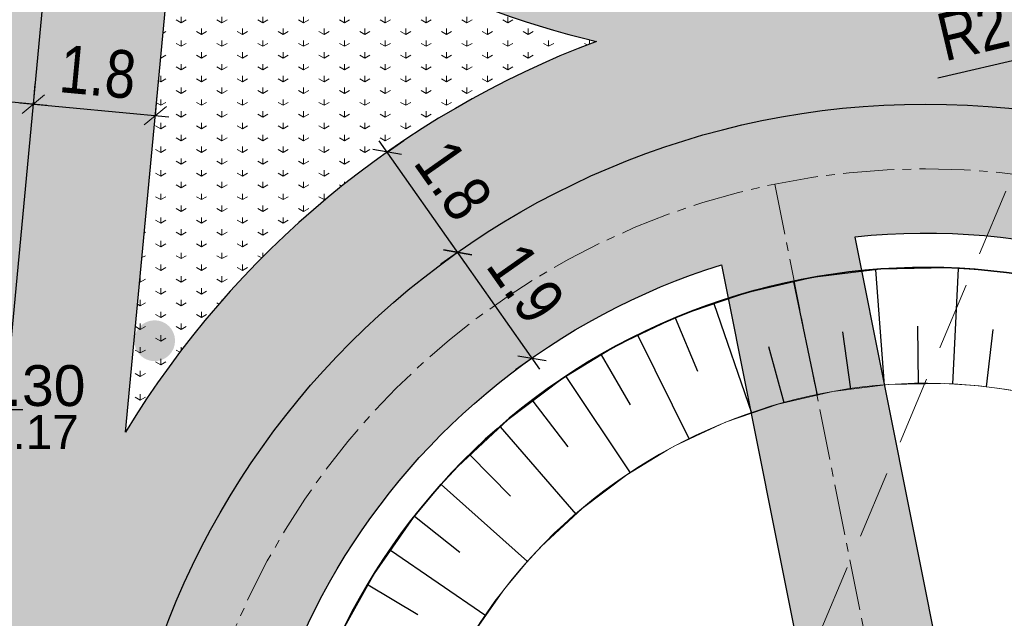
# Model space of a CAD drawing. Header units: metres. Extents: x 0 to 5465380, y 0 to 5925815.
# Tile 90 of 141: x 5463945 to 5463959, y 5925520 to 5925529. Entities that reach past the tile are written whole.
import ezdxf

# ---------------------------------------------------------------- set-up
doc = ezdxf.new("R2010")
doc.units = ezdxf.units.M
doc.linetypes.add('CENTER2', pattern=[1.125, 0.75, -0.125, 0.125, -0.125])
doc.linetypes.add('PRZER2-1', pattern=[3, 2, -1])
for name, color, linetype, lineweight in [('$DR - obrzeże 8x30', 34, 'Continuous', 30), ('$DR - osie ścieżek', 7, 'CENTER2', 15), ('$DR - spadki nawierzchni', 250, 'Continuous', 0), ('$DR - wyp. chodnik', 44, 'Continuous', 5), ('$DR - zał. arch.', 7, 'Continuous', 13), ('$DR - zał. mapa', 250, 'Continuous', 0), ('0_Nr_Pióra__162', 62, 'Continuous', 18), ('0_Nr_Pióra__205', 150, 'Continuous', 200)]:
    doc.layers.add(name, color=color, linetype=linetype, lineweight=lineweight)
for name, color, linetype in [('$DR - wymiary', 7, 'Continuous'), ('AecObjExplode_rys 1_Vport_D5A', 7, 'Continuous'), ('AecObjExplode_rys 3_Vport_DDD', 7, 'Continuous'), ('AecObjExplode_rys 4_Vport_E22', 7, 'Continuous'), ('C-DROGI-KORYTARZE', 7, 'Continuous'), ('C-DROGI-SYTUACJA-ETYKIETY', 7, 'Continuous'), ('C-DZIALKI', 5, 'Continuous')]:
    doc.layers.add(name, color=color, linetype=linetype)
doc.layers.add('CC_Zakrzewienie', color=7, linetype='PRZER2-1', lineweight=18, true_color=0x0a0909)
doc.styles.add('ARIAL 2', font='ARIALN.TTF')
doc.styles.get("Standard").update_dxf_attribs({"font": 'arial.ttf'})
doc.dimstyles.new('LINIOWY', dxfattribs={"dimtxt": 0.7, "dimasz": 0.3, "dimexe": 0.3, "dimexo": 0, "dimgap": 0.2, "dimtad": 1, "dimzin": 9, "dimdsep": 46, "dimtxsty": 'ARIAL 2', "dimblk": 'OBLIQUE', "dimcen": 0, "dimdle": 0.2, "dimclrd": 7, "dimclre": 7, "dimclrt": 1, "dimadec": 0, "dimazin": 0, "dimtfac": 1, "dimtofl": 0, "dimtmove": 1, "dimatfit": 3, "dimldrblk": 'OBLIQUE', "dimfxl": 0.3, "dimfxlon": 1, "dimtolj": 1, "dimtzin": 1, "dimarcsym": 0})
doc.dimstyles.new('LINIOWY$4', dxfattribs={"dimtxt": 0.7, "dimasz": 0.3, "dimexe": 0.3, "dimexo": 0, "dimgap": 0.2, "dimtad": 1, "dimzin": 9, "dimdsep": 46, "dimtxsty": 'ARIAL 2', "dimblk1": 'OBLIQUE', "dimsah": 1, "dimcen": 0, "dimdle": 0.2, "dimclrd": 7, "dimclre": 7, "dimclrt": 1, "dimadec": 0, "dimazin": 0, "dimtfac": 1, "dimtofl": 0, "dimtmove": 1, "dimatfit": 3, "dimldrblk": 'OBLIQUE', "dimfxl": 0.3, "dimfxlon": 1, "dimtolj": 1, "dimtzin": 1, "dimarcsym": 0})
pattern_1 = [(37.5, (500, 0), (-0.01600031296, 0.48941323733), [0, -0.38608, 0, -0.4318, 0, -0.41275]), (7.5, (500, 0), (0.44952328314, 0.71682510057), [0, -0.20828, 0, -0.34798, 0, -0.13335]), (327.5, (499.6876, 0), (0.790992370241, 0.001437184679), [0, -0.127, 0, -0.4572, 0, -0.5969]), (317.5, (499.6876, 0), (0.76355645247, 0.22292932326), [0, -0.0635, 0, -0.29972, 0, -0.3429])]

# ---------------------------------------------------------------- blocks, each defined once
blk = doc.blocks.new('GK.6640.1913.2022 szara')
at = {"layer": 'CC_Zakrzewienie', "color": 252, "ltscale": 0.5}
blk.add_lwpolyline([(5463977.65, 5925569.937), (5463958.717, 5925565.368), (5463950.876, 5925547.321), (5463930.646, 5925543.783), (5463929.241, 5925503.739), (5463946.136, 5925495.218)], close=True, dxfattribs=at)
blk = doc.blocks.new('świetlica_bezrzecze_PB_PZT oczyszczony')
at = {"layer": '0_Nr_Pióra__162', "linetype": 'Continuous'}
h = blk.add_hatch(dxfattribs=at)
h.set_pattern_fill('TRAWA__2_', color=256, style=0, pattern_type=2)
h.set_pattern_definition([(90, (5464021.3307, 5925651.47357), (-0.6, 0), [0.0866025, -0.2598076]), (90, (5464021.6307, 5925651.6468), (-0.6, 0), [0.0866025, -0.2598076]), (30, (5464021.3307, 5925651.47357), (-0.3, 0.5196152), [0.0866025, -0.2598076]), (30, (5464021.3307, 5925651.82), (-0.3, 0.5196152), [0.0866025, -0.2598076]), (150, (5464021.3307, 5925651.47357), (0.3, 0.5196152), [0.0866025, -0.2598076]), (150, (5464021.3307, 5925651.82), (0.3, 0.5196152), [0.0866025, -0.2598076])])
h.paths.add_polyline_path([(5463947.256, 5925531.949), (5463946.415, 5925523.006, -0.168021), (5463953.333, 5925528.744, -0.126926)], flags=0)
at = {"layer": '0_Nr_Pióra__205', "linetype": 'Continuous'}
blk.add_hatch(color=256, dxfattribs=at).paths.add_polyline_path([(5463946.542, 5925524.348, 1), (5463947.142, 5925524.348, 1)], flags=0)
blk = doc.blocks.new('_OBLIQUE')
at = {"color": 0, "linetype": 'ByBlock'}
blk.add_line((-0.5, -0.5), (0.5, 0.5), dxfattribs=at)
blk = doc.blocks.new('*D19')
at = {"layer": '$DR - spadki nawierzchni', "color": 7, "lineweight": -2, "transparency": 16777216}
for p, q in [((5463943.068, 5925528.001), (5463943.097, 5925528.308)), ((5463945.06, 5925527.814), (5463945.088, 5925528.121)), ((5463945.259, 5925527.803), (5463942.87, 5925528.028))]:
    blk.add_line(p, q, dxfattribs=at)
at = {"layer": 'Defpoints', "color": 0, "transparency": 16777216}
for p in [(5463943.068, 5925528.001), (5463943.069, 5925528.009), (5463945.06, 5925527.814)]:
    blk.add_point(p, dxfattribs=at)
at = {"layer": '$DR - spadki nawierzchni', "color": 7, "lineweight": -2, "transparency": 16777216, "xscale": 0.3, "yscale": 0.3, "zscale": 0.3}
for p, rotation in [((5463943.069, 5925528.009), 174.6285203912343), ((5463945.06, 5925527.822), 354.6285203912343)]:
    blk.add_blockref('_OBLIQUE', p, dxfattribs=dict(at, rotation=rotation))
at = {"layer": '$DR - spadki nawierzchni', "color": 1, "transparency": 16777216, "insert": (5463944.116, 5925528.464), "char_height": 0.7, "attachment_point": 5, "rotation": 354.6285, "style": 'ARIAL 2'}
blk.add_mtext('\\A1;2', dxfattribs=at)
blk = doc.blocks.new('*D20')
at = {"layer": '$DR - spadki nawierzchni', "color": 7, "lineweight": -2, "transparency": 16777216}
for p, q in [((5463945.06, 5925527.814), (5463945.088, 5925528.121)), ((5463944.861, 5925527.841), (5463947.051, 5925527.635)), ((5463946.852, 5925527.653), (5463946.88, 5925527.952))]:
    blk.add_line(p, q, dxfattribs=at)
at = {"layer": 'Defpoints', "color": 0, "transparency": 16777216}
for p in [(5463945.06, 5925527.814), (5463946.852, 5925527.653), (5463946.852, 5925527.653)]:
    blk.add_point(p, dxfattribs=at)
at = {"layer": '$DR - spadki nawierzchni', "color": 7, "lineweight": -2, "transparency": 16777216, "xscale": 0.3, "yscale": 0.3, "zscale": 0.3}
for p, rotation in [((5463945.06, 5925527.822), 174.6285203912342), ((5463946.852, 5925527.653), 354.6285203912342)]:
    blk.add_blockref('_OBLIQUE', p, dxfattribs=dict(at, rotation=rotation))
at = {"layer": '$DR - spadki nawierzchni', "color": 1, "transparency": 16777216, "insert": (5463946.008, 5925528.293), "char_height": 0.7, "attachment_point": 5, "rotation": 354.6285, "style": 'ARIAL 2'}
blk.add_mtext('\\A1;1.8', dxfattribs=at)
blk = doc.blocks.new('*D41')
at = {"layer": '$DR - wymiary', "color": 7, "lineweight": -2, "transparency": 16777216}
for p, q in [((5463952.502, 5925523.929), (5463951.179, 5925525.81)), ((5463951.294, 5925525.646), (5463951.049, 5925525.474)), ((5463952.387, 5925524.092), (5463952.142, 5925523.92))]:
    blk.add_line(p, q, dxfattribs=at)
at = {"layer": 'Defpoints', "color": 0, "transparency": 16777216}
for p in [(5463951.294, 5925525.646), (5463951.294, 5925525.646), (5463952.387, 5925524.092)]:
    blk.add_point(p, dxfattribs=at)
at = {"layer": '$DR - wymiary', "color": 7, "lineweight": -2, "transparency": 16777216, "xscale": 0.3, "yscale": 0.3, "zscale": 0.3}
for p, rotation in [((5463951.294, 5925525.646), 125.1278722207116), ((5463952.387, 5925524.092), 305.1278722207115)]:
    blk.add_blockref('_OBLIQUE', p, dxfattribs=dict(at, rotation=rotation))
at = {"layer": '$DR - wymiary', "color": 1, "transparency": 16777216, "insert": (5463952.297, 5925525.19), "char_height": 0.7, "attachment_point": 5, "rotation": 305.1279, "style": 'ARIAL 2'}
blk.add_mtext('\\A1;1.9', dxfattribs=at)
blk = doc.blocks.new('*D42')
at = {"layer": '$DR - wymiary', "color": 7, "lineweight": -2, "transparency": 16777216}
for p, q in [((5463951.409, 5925525.483), (5463950.143, 5925527.282)), ((5463950.258, 5925527.118), (5463950.504, 5925527.291)), ((5463951.294, 5925525.646), (5463951.049, 5925525.474))]:
    blk.add_line(p, q, dxfattribs=at)
at = {"layer": 'Defpoints', "color": 0, "transparency": 16777216}
for p in [(5463950.258, 5925527.118), (5463950.258, 5925527.118), (5463951.294, 5925525.646)]:
    blk.add_point(p, dxfattribs=at)
at = {"layer": '$DR - wymiary', "color": 7, "lineweight": -2, "transparency": 16777216, "xscale": 0.3, "yscale": 0.3, "zscale": 0.3}
for p, rotation in [((5463950.258, 5925527.118), 125.1278722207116), ((5463951.294, 5925525.646), 305.1278722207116)]:
    blk.add_blockref('_OBLIQUE', p, dxfattribs=dict(at, rotation=rotation))
at = {"layer": '$DR - wymiary', "color": 1, "transparency": 16777216, "insert": (5463951.232, 5925526.703), "char_height": 0.7, "attachment_point": 5, "rotation": 305.1279, "style": 'ARIAL 2'}
blk.add_mtext('\\A1;1.8', dxfattribs=at)
blk = doc.blocks.new('*D121')
at = {"layer": '$DR - wymiary', "color": 7, "lineweight": -2, "transparency": 16777216}
blk.add_line((5463958.35, 5925528.207), (5463960.588, 5925528.734), dxfattribs=at)
at = {"layer": '$DR - wymiary', "color": 7, "transparency": 16777216}
blk.add_solid([(5463960.576, 5925528.783), (5463960.599, 5925528.686), (5463960.88, 5925528.803)], dxfattribs=at)
at = {"layer": 'Defpoints', "color": 0, "transparency": 16777216}
for p in [(5463963.313, 5925529.377), (5463960.88, 5925528.803)]:
    blk.add_point(p, dxfattribs=at)
at = {"layer": '$DR - wymiary', "color": 1, "transparency": 16777216, "insert": (5463959.195, 5925528.979), "char_height": 0.7, "attachment_point": 5, "rotation": 13.2623, "style": 'ARIAL 2'}
blk.add_mtext('\\A1;R2.5', dxfattribs=at)
blk = doc.blocks.new('*D135')
at = {"layer": '$DR - wymiary', "color": 7, "lineweight": -2, "transparency": 16777216}
for p, q in [((5463954.935, 5925543.267), (5463950.079, 5925543.267)), ((5463955.535, 5925542.11), (5463954.935, 5925543.267)), ((5463956.528, 5925542.11), (5463955.535, 5925542.11))]:
    blk.add_line(p, q, dxfattribs=at)
at = {"layer": 'Defpoints', "color": 0, "transparency": 16777216}
for p in [(5463954.335, 5925543.267), (5463956.528, 5925542.11), (0, 0)]:
    blk.add_point(p, dxfattribs=at)
at = {"layer": '$DR - wymiary', "color": 1, "transparency": 16777216, "insert": (5463952.107, 5925543.825), "char_height": 0.7, "attachment_point": 5, "style": 'ARIAL 2'}
blk.add_mtext('\\A1;5925542.11', dxfattribs=at)
blk = doc.blocks.new('*D136')
at = {"layer": '$DR - wymiary', "color": 7, "lineweight": -2, "transparency": 16777216}
blk.add_line((5463956.528, 5925542.11), (5463956.528, 5925536.093), dxfattribs=at)
at = {"layer": 'Defpoints', "color": 0, "transparency": 16777216}
for p in [(5463956.528, 5925542.11), (5463956.528, 5925540.459), (0, 0)]:
    blk.add_point(p, dxfattribs=at)
at = {"layer": '$DR - wymiary', "color": 1, "transparency": 16777216, "insert": (5463955.971, 5925538.176), "char_height": 0.7, "attachment_point": 5, "rotation": 90, "style": 'ARIAL 2'}
blk.add_mtext('\\A1;5463956.53', dxfattribs=at)
blk = doc.blocks.new('*D137')
at = {"layer": '$DR - wymiary', "color": 7, "lineweight": -2, "transparency": 16777216}
blk.add_line((5463958.724, 5925585.382), (5463964.93, 5925585.382), dxfattribs=at)
at = {"layer": 'Defpoints', "color": 0, "transparency": 16777216}
for p in [(5463958.724, 5925585.382), (5463960.561, 5925585.382), (0, 0)]:
    blk.add_point(p, dxfattribs=at)
at = {"layer": '$DR - wymiary', "color": 1, "transparency": 16777216, "insert": (5463962.845, 5925585.94), "char_height": 0.7, "attachment_point": 5, "style": 'ARIAL 2'}
blk.add_mtext('\\A1;5925585.38', dxfattribs=at)
blk = doc.blocks.new('*D138')
at = {"layer": '$DR - wymiary', "color": 7, "lineweight": -2, "transparency": 16777216}
blk.add_line((5463958.724, 5925585.382), (5463958.724, 5925592.131), dxfattribs=at)
at = {"layer": 'Defpoints', "color": 0, "transparency": 16777216}
for p in [(5463958.724, 5925587.769), (5463958.724, 5925585.382), (0, 0)]:
    blk.add_point(p, dxfattribs=at)
at = {"layer": '$DR - wymiary', "color": 1, "transparency": 16777216, "insert": (5463958.166, 5925590.05), "char_height": 0.7, "attachment_point": 5, "rotation": 90, "style": 'ARIAL 2'}
blk.add_mtext('\\A1;5463958.72', dxfattribs=at)
blk = doc.blocks.new('kota')
at = {"color": 0, "linetype": 'ByBlock', "lineweight": -2}
for p, q in [((0, 0), (0, 1)), ((2, 0.5), (-0.5, 0.5)), ((-0.5, 0.5), (0, 0))]:
    blk.add_line(p, q, dxfattribs=at)
blk = doc.blocks.new('AecObjExplode_rys 1_Vport_D5A')
at = {"layer": 'C-DROGI-KORYTARZE', "color": 92, "linetype": 'Continuous', "lineweight": 9}
for p, q in [((5463956.51, 5925525.277), (5463957.502, 5925525.399)), ((5463957.502, 5925525.399), (5463958.501, 5925525.417)), ((5463958.501, 5925525.417), (5463958.961, 5925525.39)), ((5463958.961, 5925525.39), (5463959.109, 5925525.376)), ((5463959.109, 5925525.376), (5463959.497, 5925525.33)), ((5463955.536, 5925525.052), (5463956.51, 5925525.277)), ((5463954.591, 5925524.727), (5463955.536, 5925525.052)), ((5463953.685, 5925524.304), (5463954.501, 5925524.689)), ((5463954.501, 5925524.689), (5463954.591, 5925524.727)), ((5463952.829, 5925523.789), (5463953.55, 5925524.231)), ((5463953.55, 5925524.231), (5463953.685, 5925524.304)), ((5463952.03, 5925523.187), (5463952.829, 5925523.789)), ((5463956.806, 5925523.603), (5463957.621, 5925523.703)), ((5463957.621, 5925523.703), (5463958.443, 5925523.718)), ((5463958.443, 5925523.718), (5463958.82, 5925523.696)), ((5463958.82, 5925523.696), (5463958.942, 5925523.685)), ((5463958.942, 5925523.685), (5463959.261, 5925523.646)), ((5463959.261, 5925523.646), (5463959.499, 5925523.609)), ((5463956.005, 5925523.418), (5463956.806, 5925523.603)), ((5463955.228, 5925523.151), (5463956.005, 5925523.418)), ((5463951.3, 5925522.506), (5463952.03, 5925523.187)), ((5463954.484, 5925522.803), (5463955.154, 5925523.12)), ((5463955.154, 5925523.12), (5463955.228, 5925523.151)), ((5463954.373, 5925522.743), (5463954.484, 5925522.803)), ((5463953.779, 5925522.38), (5463954.373, 5925522.743)), ((5463951.038, 5925522.224), (5463951.3, 5925522.506)), ((5463953.123, 5925521.885), (5463953.779, 5925522.38)), ((5463950.644, 5925521.751), (5463951.038, 5925522.224)), ((5463952.523, 5925521.325), (5463953.123, 5925521.885)), ((5463950.071, 5925520.932), (5463950.644, 5925521.751)), ((5463952.308, 5925521.093), (5463952.523, 5925521.325)), ((5463951.984, 5925520.705), (5463952.308, 5925521.093)), ((5463949.586, 5925520.058), (5463950.071, 5925520.932)), ((5463951.512, 5925520.032), (5463951.984, 5925520.705))]:
    blk.add_line(p, q, dxfattribs=at)
at = {"layer": 'C-DROGI-KORYTARZE', "color": 54, "linetype": 'Continuous', "lineweight": -3}
for p, q in [((5463957.568, 5925523.697, 44), (5463957.438, 5925525.391, 43.921)), ((5463958.568, 5925523.711, 44), (5463958.654, 5925525.408, 43.907)), ((5463956.58, 5925523.551, 44), (5463956.236, 5925525.214, 43.948)), ((5463955.618, 5925523.285, 44), (5463955.065, 5925524.89, 43.986)), ((5463954.492, 5925524.685, 44.008), (5463954.82, 5925523.901, 44.004)), ((5463958.068, 5925523.711, 44), (5463958.057, 5925524.56, 43.957)), ((5463959.066, 5925523.67, 44), (5463959.163, 5925524.514, 43.952)), ((5463953.942, 5925524.425, 44.035), (5463954.695, 5925522.903, 44)), ((5463957.072, 5925523.636, 44), (5463956.953, 5925524.477, 43.967)), ((5463956.093, 5925523.438, 44), (5463955.868, 5925524.258, 43.982)), ((5463953.405, 5925524.142, 44.063), (5463953.829, 5925523.406, 44.031)), ((5463952.886, 5925523.824, 44.092), (5463953.827, 5925522.409, 44)), ((5463952.397, 5925523.463, 44.122), (5463952.911, 5925522.788, 44.061)), ((5463951.921, 5925523.085, 44.151), (5463953.033, 5925521.801, 44)), ((5463951.476, 5925522.67, 44.181), (5463952.072, 5925522.065, 44.09)), ((5463951.05, 5925522.237, 44.211), (5463952.318, 5925521.104, 44)), ((5463950.66, 5925521.77, 44.239), (5463951.328, 5925521.245, 44.119)), ((5463950.309, 5925521.273, 44.264), (5463951.709, 5925520.312, 44)), ((5463949.978, 5925520.764, 44.289), (5463950.707, 5925520.329, 44.144))]:
    blk.add_line(p, q, dxfattribs=at)
at = {"layer": 'C-DZIALKI', "color": 7, "linetype": 'Continuous', "lineweight": 35}
blk.add_arc((5463958.17, 5925515.873), 9.55, 293.1971, 291.9971, dxfattribs=at)
at = {"layer": 'C-DZIALKI', "color": 92, "linetype": 'Continuous', "lineweight": 9}
blk.add_arc((5463958.17, 5925515.873), 7.85, 293.327, 291.8672, dxfattribs=at)
at = {"layer": '$DR - wymiary', "color": 7, "linetype": 'Continuous', "lineweight": -3, "xscale": 0.6500000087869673, "yscale": 0.6500000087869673, "zscale": 0.6500000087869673}
blk.add_blockref('kota', (5463943.603, 5925523.006), dxfattribs=at)
at = {"layer": 'C-DROGI-SYTUACJA-ETYKIETY', "color": 1, "linetype": 'Continuous', "lineweight": -3, "insert": (5463943.728, 5925523.381), "char_height": 0.6, "attachment_point": 7}
blk.add_mtext('44.30', dxfattribs=at)
at = {"layer": 'C-DROGI-SYTUACJA-ETYKIETY', "color": 7, "linetype": 'Continuous', "lineweight": -3, "insert": (5463943.978, 5925523.006), "char_height": 0.5, "attachment_point": 4}
blk.add_mtext('{\\fArial|b0|i0|c238|p34;44.17}', dxfattribs=at)
blk = doc.blocks.new('AecObjExplode_rys 4_Vport_E22')
at = {"layer": 'C-DROGI-KORYTARZE', "color": 92, "linetype": 'Continuous', "lineweight": 9}
for p, q in [((5463956.51, 5925525.277), (5463957.502, 5925525.399)), ((5463957.502, 5925525.399), (5463958.501, 5925525.417)), ((5463958.501, 5925525.417), (5463958.961, 5925525.39)), ((5463958.961, 5925525.39), (5463959.109, 5925525.376)), ((5463959.109, 5925525.376), (5463959.497, 5925525.33)), ((5463955.536, 5925525.052), (5463956.51, 5925525.277)), ((5463954.591, 5925524.727), (5463955.536, 5925525.052)), ((5463953.685, 5925524.304), (5463954.501, 5925524.689)), ((5463954.501, 5925524.689), (5463954.591, 5925524.727)), ((5463952.829, 5925523.789), (5463953.55, 5925524.231)), ((5463953.55, 5925524.231), (5463953.685, 5925524.304)), ((5463952.03, 5925523.187), (5463952.829, 5925523.789)), ((5463956.806, 5925523.603), (5463957.621, 5925523.703)), ((5463957.621, 5925523.703), (5463958.443, 5925523.718)), ((5463958.443, 5925523.718), (5463958.82, 5925523.696)), ((5463958.82, 5925523.696), (5463958.942, 5925523.685)), ((5463958.942, 5925523.685), (5463959.261, 5925523.646)), ((5463959.261, 5925523.646), (5463959.499, 5925523.609)), ((5463956.005, 5925523.418), (5463956.806, 5925523.603)), ((5463955.228, 5925523.151), (5463956.005, 5925523.418)), ((5463951.3, 5925522.506), (5463952.03, 5925523.187)), ((5463954.484, 5925522.803), (5463955.154, 5925523.12)), ((5463955.154, 5925523.12), (5463955.228, 5925523.151)), ((5463954.373, 5925522.743), (5463954.484, 5925522.803)), ((5463953.779, 5925522.38), (5463954.373, 5925522.743)), ((5463951.038, 5925522.224), (5463951.3, 5925522.506)), ((5463953.123, 5925521.885), (5463953.779, 5925522.38)), ((5463950.644, 5925521.751), (5463951.038, 5925522.224)), ((5463952.523, 5925521.325), (5463953.123, 5925521.885)), ((5463950.071, 5925520.932), (5463950.644, 5925521.751)), ((5463952.308, 5925521.093), (5463952.523, 5925521.325)), ((5463951.984, 5925520.705), (5463952.308, 5925521.093)), ((5463949.586, 5925520.058), (5463950.071, 5925520.932)), ((5463951.512, 5925520.032), (5463951.984, 5925520.705))]:
    blk.add_line(p, q, dxfattribs=at)
at = {"layer": 'C-DROGI-KORYTARZE', "color": 54, "linetype": 'Continuous', "lineweight": -3}
for p, q in [((5463957.568, 5925523.697, 44), (5463957.438, 5925525.391, 43.921)), ((5463958.568, 5925523.711, 44), (5463958.654, 5925525.408, 43.907)), ((5463956.58, 5925523.551, 44), (5463956.236, 5925525.214, 43.948)), ((5463955.618, 5925523.285, 44), (5463955.065, 5925524.89, 43.986)), ((5463954.492, 5925524.685, 44.008), (5463954.82, 5925523.901, 44.004)), ((5463958.068, 5925523.711, 44), (5463958.057, 5925524.56, 43.957)), ((5463959.066, 5925523.67, 44), (5463959.163, 5925524.514, 43.952)), ((5463953.942, 5925524.425, 44.035), (5463954.695, 5925522.903, 44)), ((5463957.072, 5925523.636, 44), (5463956.953, 5925524.477, 43.967)), ((5463956.093, 5925523.438, 44), (5463955.868, 5925524.258, 43.982)), ((5463953.405, 5925524.142, 44.063), (5463953.829, 5925523.406, 44.031)), ((5463952.886, 5925523.824, 44.092), (5463953.827, 5925522.409, 44)), ((5463952.397, 5925523.463, 44.122), (5463952.911, 5925522.788, 44.061)), ((5463951.921, 5925523.085, 44.151), (5463953.033, 5925521.801, 44)), ((5463951.476, 5925522.67, 44.181), (5463952.072, 5925522.065, 44.09)), ((5463951.05, 5925522.237, 44.211), (5463952.318, 5925521.104, 44)), ((5463950.66, 5925521.77, 44.239), (5463951.328, 5925521.245, 44.119)), ((5463950.309, 5925521.273, 44.264), (5463951.709, 5925520.312, 44)), ((5463949.978, 5925520.764, 44.289), (5463950.707, 5925520.329, 44.144))]:
    blk.add_line(p, q, dxfattribs=at)
at = {"layer": 'C-DZIALKI', "color": 7, "linetype": 'Continuous', "lineweight": 35}
blk.add_arc((5463958.17, 5925515.873), 9.55, 293.1971, 291.9971, dxfattribs=at)
at = {"layer": 'C-DZIALKI', "color": 92, "linetype": 'Continuous', "lineweight": 9}
blk.add_arc((5463958.17, 5925515.873), 7.85, 293.327, 291.8672, dxfattribs=at)
at = {"layer": '$DR - wymiary', "color": 7, "linetype": 'Continuous', "lineweight": -3, "xscale": 0.6500000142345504, "yscale": 0.6500000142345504, "zscale": 0.6500000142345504}
blk.add_blockref('kota', (5463943.603, 5925523.006), dxfattribs=at)
at = {"layer": 'C-DROGI-SYTUACJA-ETYKIETY', "color": 1, "linetype": 'Continuous', "lineweight": -3, "insert": (5463943.728, 5925523.381), "char_height": 0.6, "attachment_point": 7}
blk.add_mtext('44.30', dxfattribs=at)
at = {"layer": 'C-DROGI-SYTUACJA-ETYKIETY', "color": 7, "linetype": 'Continuous', "lineweight": -3, "insert": (5463943.978, 5925523.006), "char_height": 0.5, "attachment_point": 4}
blk.add_mtext('{\\fArial|b0|i0|c238|p34;44.17}', dxfattribs=at)
blk = doc.blocks.new('AecObjExplode_rys 3_Vport_DDD')
at = {"layer": 'C-DROGI-KORYTARZE', "color": 92, "linetype": 'Continuous', "lineweight": 9}
for p, q in [((5463956.51, 5925525.277), (5463957.502, 5925525.399)), ((5463957.502, 5925525.399), (5463958.501, 5925525.417)), ((5463958.501, 5925525.417), (5463958.961, 5925525.39)), ((5463958.961, 5925525.39), (5463959.109, 5925525.376)), ((5463959.109, 5925525.376), (5463959.497, 5925525.33)), ((5463955.536, 5925525.052), (5463956.51, 5925525.277)), ((5463954.591, 5925524.727), (5463955.536, 5925525.052)), ((5463953.685, 5925524.304), (5463954.501, 5925524.689)), ((5463954.501, 5925524.689), (5463954.591, 5925524.727)), ((5463952.829, 5925523.789), (5463953.55, 5925524.231)), ((5463953.55, 5925524.231), (5463953.685, 5925524.304)), ((5463952.03, 5925523.187), (5463952.829, 5925523.789)), ((5463956.806, 5925523.603), (5463957.621, 5925523.703)), ((5463957.621, 5925523.703), (5463958.443, 5925523.718)), ((5463958.443, 5925523.718), (5463958.82, 5925523.696)), ((5463958.82, 5925523.696), (5463958.942, 5925523.685)), ((5463958.942, 5925523.685), (5463959.261, 5925523.646)), ((5463959.261, 5925523.646), (5463959.499, 5925523.609)), ((5463956.005, 5925523.418), (5463956.806, 5925523.603)), ((5463955.228, 5925523.151), (5463956.005, 5925523.418)), ((5463951.3, 5925522.506), (5463952.03, 5925523.187)), ((5463954.484, 5925522.803), (5463955.154, 5925523.12)), ((5463955.154, 5925523.12), (5463955.228, 5925523.151)), ((5463954.373, 5925522.743), (5463954.484, 5925522.803)), ((5463953.779, 5925522.38), (5463954.373, 5925522.743)), ((5463951.038, 5925522.224), (5463951.3, 5925522.506)), ((5463953.123, 5925521.885), (5463953.779, 5925522.38)), ((5463950.644, 5925521.751), (5463951.038, 5925522.224)), ((5463952.523, 5925521.325), (5463953.123, 5925521.885)), ((5463950.071, 5925520.932), (5463950.644, 5925521.751)), ((5463952.308, 5925521.093), (5463952.523, 5925521.325)), ((5463951.984, 5925520.705), (5463952.308, 5925521.093)), ((5463949.586, 5925520.058), (5463950.071, 5925520.932)), ((5463951.512, 5925520.032), (5463951.984, 5925520.705))]:
    blk.add_line(p, q, dxfattribs=at)
at = {"layer": 'C-DROGI-KORYTARZE', "color": 54, "linetype": 'Continuous', "lineweight": -3}
for p, q in [((5463957.568, 5925523.697, 44), (5463957.438, 5925525.391, 43.921)), ((5463958.568, 5925523.711, 44), (5463958.654, 5925525.408, 43.907)), ((5463956.58, 5925523.551, 44), (5463956.236, 5925525.214, 43.948)), ((5463955.618, 5925523.285, 44), (5463955.065, 5925524.89, 43.986)), ((5463954.492, 5925524.685, 44.008), (5463954.82, 5925523.901, 44.004)), ((5463958.068, 5925523.711, 44), (5463958.057, 5925524.56, 43.957)), ((5463959.066, 5925523.67, 44), (5463959.163, 5925524.514, 43.952)), ((5463953.942, 5925524.425, 44.035), (5463954.695, 5925522.903, 44)), ((5463957.072, 5925523.636, 44), (5463956.953, 5925524.477, 43.967)), ((5463956.093, 5925523.438, 44), (5463955.868, 5925524.258, 43.982)), ((5463953.405, 5925524.142, 44.063), (5463953.829, 5925523.406, 44.031)), ((5463952.886, 5925523.824, 44.092), (5463953.827, 5925522.409, 44)), ((5463952.397, 5925523.463, 44.122), (5463952.911, 5925522.788, 44.061)), ((5463951.921, 5925523.085, 44.151), (5463953.033, 5925521.801, 44)), ((5463951.476, 5925522.67, 44.181), (5463952.072, 5925522.065, 44.09)), ((5463951.05, 5925522.237, 44.211), (5463952.318, 5925521.104, 44)), ((5463950.66, 5925521.77, 44.239), (5463951.328, 5925521.245, 44.119)), ((5463950.309, 5925521.273, 44.264), (5463951.709, 5925520.312, 44)), ((5463949.978, 5925520.764, 44.289), (5463950.707, 5925520.329, 44.144))]:
    blk.add_line(p, q, dxfattribs=at)
at = {"layer": 'C-DZIALKI', "color": 7, "linetype": 'Continuous', "lineweight": 35}
blk.add_arc((5463958.17, 5925515.873), 9.55, 293.1971, 291.9971, dxfattribs=at)
at = {"layer": 'C-DZIALKI', "color": 92, "linetype": 'Continuous', "lineweight": 9}
blk.add_arc((5463958.17, 5925515.873), 7.85, 293.327, 291.8672, dxfattribs=at)
at = {"layer": '$DR - wymiary', "color": 7, "linetype": 'Continuous', "lineweight": -3, "xscale": 0.6500000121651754, "yscale": 0.6500000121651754, "zscale": 0.6500000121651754}
blk.add_blockref('kota', (5463943.603, 5925523.006), dxfattribs=at)
at = {"layer": 'C-DROGI-SYTUACJA-ETYKIETY', "color": 1, "linetype": 'Continuous', "lineweight": -3, "insert": (5463943.728, 5925523.381), "char_height": 0.6, "attachment_point": 7}
blk.add_mtext('44.30', dxfattribs=at)
at = {"layer": 'C-DROGI-SYTUACJA-ETYKIETY', "color": 7, "linetype": 'Continuous', "lineweight": -3, "insert": (5463943.978, 5925523.006), "char_height": 0.5, "attachment_point": 4}
blk.add_mtext('{\\fArial|b0|i0|c238|p34;44.17}', dxfattribs=at)

msp = doc.modelspace()

# ---------------------------------------------------------------- hatches: boundary and pattern name
at = {"layer": '$DR - wyp. chodnik'}
h = msp.add_hatch(dxfattribs=at)
h.set_pattern_fill('AR-SAND', color=256, scale=0.01)
h.set_pattern_definition(pattern_1)
h.paths.add_polyline_path([(5463958.811, 5925573.433, 1.284126), (5463952.971, 5925595.856), (5463945.622, 5925613.63), (5463944.143, 5925613.018), (5463946.37, 5925607.633, 0.194771), (5463934.37, 5925592.77, 0.959366), (5463910.944, 5925588.139, 1.531072), (5463902.406, 5925567.988), (5463893.559, 5925564.306, 0.384254), (5463887.764, 5925552.083), (5463862.231, 5925541.456), (5463863.153, 5925539.241), (5463888.637, 5925549.847), (5463903.669, 5925513.728), (5463903.08, 5925513.225), (5463904.38, 5925511.705), (5463904.595, 5925511.889), (5463910.657, 5925504.009), (5463924.399, 5925502.717), (5463924.162, 5925500.211), (5463926.552, 5925499.986), (5463926.788, 5925502.493), (5463940.548, 5925501.199), (5463939.758, 5925492.8), (5463941.75, 5925492.612), (5463945.889, 5925536.637, 1.642027), (5463958.177, 5925553.955)])
h.paths.add_polyline_path([(5463914.368, 5925570.584, -0.565703), (5463929.546, 5925559.395), (5463926.129, 5925523.186), (5463905.587, 5925514.846), (5463890.146, 5925551.946, -0.414214), (5463894.404, 5925562.275)], flags=16)
h.paths.add_polyline_path([(5463892.202, 5925579.937, -1), (5463912.302, 5925579.937, -1)], flags=16)
h.paths.add_polyline_path([(5463910.621, 5925571.408, 0.241691), (5463914.061, 5925581.767, 0.332), (5463928.141, 5925579.302), (5463928.394, 5925578.805)], flags=16)
h.paths.add_polyline_path([(5463921.709, 5925573.639), (5463929.394, 5925576.838), (5463944.809, 5925546.509), (5463940.735, 5925503.19), (5463926.976, 5925504.484), (5463932.165, 5925559.475, 0.382129)], flags=16)
h.paths.add_polyline_path([(5463912.703, 5925589.968, -1), (5463932.803, 5925589.968, -1)], flags=16)
h.paths.add_polyline_path([(5463929.85, 5925580.354, 0.111618), (5463933.295, 5925584.342, 0.375671), (5463956.374, 5925560.041), (5463956.18, 5925554.068, 0.258572), (5463946.204, 5925548.178)], flags=16)
h.paths.add_polyline_path([(5463947.101, 5925605.865), (5463951.602, 5925594.979, 0.663307), (5463956.814, 5925573.586), (5463956.436, 5925561.944, -0.732242)], flags=16)
h.paths.add_polyline_path([(5463948.674, 5925585.382, -1), (5463968.774, 5925585.382, -1)], flags=16)
h.paths.add_polyline_path([(5463956.118, 5925552.165), (5463955.923, 5925546.165, 8.05786), (5463957.918, 5925545.968), (5463958.115, 5925552.043, -20.041857)], flags=16)
h.paths.add_polyline_path([(5463926.126, 5925521.027), (5463924.587, 5925504.708), (5463911.711, 5925505.919), (5463906.286, 5925512.971)], flags=16)
h = msp.add_hatch(dxfattribs=at)
h.set_pattern_fill('AR-SAND', color=256, scale=0.01)
h.set_pattern_definition([(37.5, (0, 0), (-0.01600031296, 0.48941323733), [0, -0.38608, 0, -0.4318, 0, -0.41275]), (7.5, (0, 0), (0.44952328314, 0.71682510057), [0, -0.20828, 0, -0.34798, 0, -0.13335]), (327.5, (-0.3124, 0), (0.790992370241, 0.001437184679), [0, -0.127, 0, -0.4572, 0, -0.5969]), (317.5, (-0.3124, 0), (0.76355645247, 0.22292932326), [0, -0.0635, 0, -0.29972, 0, -0.3429])])
h.paths.add_polyline_path([(5463962.423, 5925527.04, -0.64351), (5463962.135, 5925531.582, -0.418207), (5463945.889, 5925536.637), (5463941.794, 5925493.085, -0.483548), (5463947.944, 5925488.225, -0.452883), (5463961.431, 5925500.091, -0.824957), (5463961.168, 5925504.305, -0.490584), (5463946.22, 5925515.873, -0.525282)])
h.paths.add_polyline_path([(5463946.415, 5925523.006), (5463947.256, 5925531.949, 0.126926), (5463953.333, 5925528.744, 0.168021)], flags=16)
h.paths.add_polyline_path([(5463945.292, 5925511.055, 0.204983), (5463952.764, 5925503.23, 0.075674), (5463952.869, 5925500.524, 0.132857), (5463947.635, 5925495.307, 0.117384), (5463943.938, 5925496.661)], flags=16)
h = msp.add_hatch(dxfattribs=at)
h.set_pattern_fill('AR-SAND', color=256, scale=0.01)
h.set_pattern_definition(pattern_1)
h.paths.add_polyline_path([(5463970.12, 5925515.873, 1), (5463946.22, 5925515.873, 1)])
h.paths.add_polyline_path([(5463961.049, 5925506.244), (5463957.129, 5925525.869, -0.910718)], flags=16)
h.paths.add_polyline_path([(5463959.085, 5925505.864, -0.899288), (5463955.171, 5925525.465)], flags=16)

# ---------------------------------------------------------------- linework, layer by layer
at = {"layer": '$DR - obrzeże 8x30', "flags": 128}
for points in [[(5463920.599, 5925436.903), (5463921.147, 5925442.718), (5463937.867, 5925451.322), (5463945.889, 5925536.637, 1.642027), (5463958.177, 5925553.955), (5463958.811, 5925573.433, 1.284126), (5463952.971, 5925595.856), (5463945.622, 5925613.63)], [(5463953.333, 5925528.744, 0.168021), (5463946.415, 5925523.006), (5463947.256, 5925531.949, 0.126926), (5463953.333, 5925528.744, 0.11695)]]:
    msp.add_lwpolyline(points, format="xyb", dxfattribs=at)
for points in [[(5463957.129, 5925525.869), (5463961.049, 5925506.244, 0.910718)], [(5463955.171, 5925525.465), (5463959.085, 5925505.864, -0.899288)]]:
    msp.add_lwpolyline(points, format="xyb", close=True, dxfattribs=at)
at = {"layer": '$DR - obrzeże 8x30'}
msp.add_circle((5463958.17, 5925515.873), 11.95, dxfattribs=at)
at = {"layer": '$DR - osie ścieżek', "flags": 128}
msp.add_lwpolyline([(5463955.954, 5925526.647), (5463960.263, 5925505.074)], dxfattribs=at)
at = {"layer": '$DR - osie ścieżek'}
msp.add_circle((5463958.17, 5925515.873), 11, dxfattribs=at)

# ---------------------------------------------------------------- block references
at = {"layer": '$DR - zał. arch.'}
msp.add_blockref('świetlica_bezrzecze_PB_PZT oczyszczony', (0, 0), dxfattribs=at)
at = {"layer": '$DR - zał. mapa'}
msp.add_blockref('GK.6640.1913.2022 szara', (0, 0), dxfattribs=at)
at = {"layer": 'AecObjExplode_rys 1_Vport_D5A'}
msp.add_blockref('AecObjExplode_rys 1_Vport_D5A', (0, 0), dxfattribs=at)
at = {"layer": 'AecObjExplode_rys 3_Vport_DDD'}
msp.add_blockref('AecObjExplode_rys 3_Vport_DDD', (0, 0), dxfattribs=at)
at = {"layer": 'AecObjExplode_rys 4_Vport_E22'}
msp.add_blockref('AecObjExplode_rys 4_Vport_E22', (0, 0), dxfattribs=at)

# ---------------------------------------------------------------- dimensions: what is measured, and where the dimension line sits
at = {"layer": '$DR - spadki nawierzchni'}
dim = msp.add_aligned_dim(p1=(5463945.06, 5925527.814), p2=(5463943.068, 5925528.001), distance=-0.008, dimstyle='LINIOWY', dxfattribs=at)
dim.commit()
dim.dimension.update_dxf_attribs({"geometry": '*D19', "text_midpoint": (5463944.116, 5925528.464)})
dim = msp.add_linear_dim(base=(5463946.852, 5925527.653), p1=(5463945.06, 5925527.814), p2=(5463946.852, 5925527.653), angle=354.6285, dimstyle='LINIOWY', dxfattribs=at)
dim.commit()
dim.dimension.update_dxf_attribs({"geometry": '*D20', "text_midpoint": (5463946.008, 5925528.293)})
at = {"layer": '$DR - wymiary'}
for feature_location, offset, dtype, picture, middle in [((5463958.723835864, 5925585.382389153), (0, 2.386563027), 1, '*D138', (5463958.166434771, 5925590.050091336)), ((5463958.723835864, 5925585.382389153), (1.837338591, 0), 0, '*D137', (5463962.845417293, 5925585.939790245)), ((5463956.528263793, 5925542.110286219), (-2.192780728, 1.156967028), 0, '*D135', (5463952.107345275, 5925543.824654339)), ((5463956.528263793, 5925542.110286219), (0, -1.650806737), 1, '*D136', (5463955.970862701, 5925538.176191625))]:
    dim = msp.add_ordinate_dim(feature_location=feature_location, offset=offset, dtype=dtype, origin=(0, 0), dimstyle='LINIOWY', override={"dimfxlon": 0}, dxfattribs=at)
    dim.commit()
    dim.dimension.update_dxf_attribs({"geometry": picture, "text_midpoint": middle})
dim = msp.add_radius_dim(center=(5463963.313, 5925529.377), mpoint=(5463960.88, 5925528.803), dimstyle='LINIOWY$4', dxfattribs=at)
dim.commit()
dim.dimension.update_dxf_attribs({"geometry": '*D121', "text_midpoint": (5463959.195, 5925528.979)})
dim = msp.add_linear_dim(base=(5463950.258, 5925527.118), p1=(5463951.294, 5925525.646), p2=(5463950.258, 5925527.118), angle=305.1279, dimstyle='LINIOWY', dxfattribs=at)
dim.commit()
dim.dimension.update_dxf_attribs({"geometry": '*D42', "text_midpoint": (5463951.232, 5925526.703)})
dim = msp.add_aligned_dim(p1=(5463952.387, 5925524.092), p2=(5463951.294, 5925525.646), distance=0, dimstyle='LINIOWY', dxfattribs=at)
dim.commit()
dim.dimension.update_dxf_attribs({"geometry": '*D41', "text_midpoint": (5463952.297, 5925525.19)})

doc.saveas('drawing.dxf')
